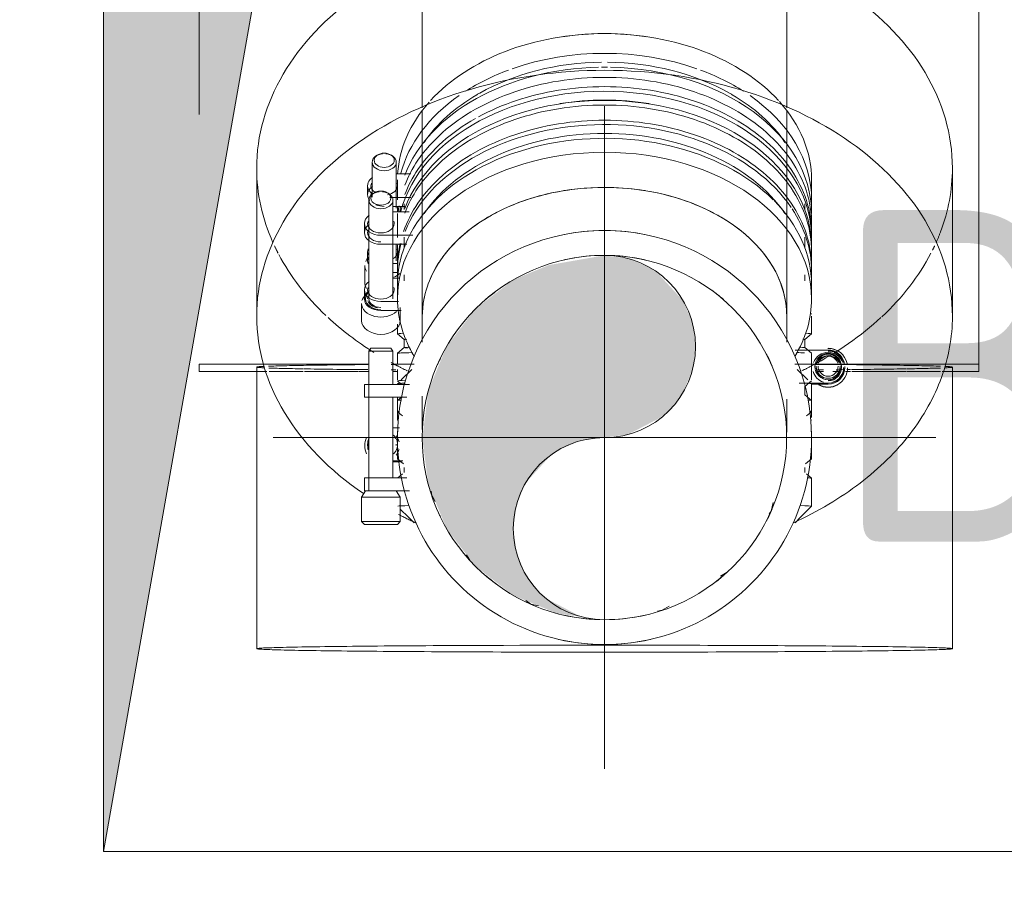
# Model space of a CAD drawing. Header units: millimetres. Extents: x 83162 to 161202, y 56220 to 105342.
# Tile 142 of 152: x 139645 to 139942, y 88984 to 89251. Entities that reach past the tile are written whole.
import ezdxf
from ezdxf import colors
from ezdxf.entities.mleader import LeaderData, LeaderLine
from ezdxf.math import Vec2, Vec3

# ---------------------------------------------------------------- set-up
doc = ezdxf.new("R2010")
doc.units = ezdxf.units.MM
doc.linetypes.add('ADSK_Осевая', pattern=[450, 250, -100, 0, -100])
doc.linetypes.add('ADSK_Штрих_ш2 п1_5', pattern=[350, 200, -150])
for name, color, linetype, lineweight in [('A-____-NOTE-TEXT', 5, 'Continuous', 9), ('A-DETL-GENF-OTLN', 7, 'Continuous', 9), ('M-EQPM-____-OTLN', 7, 'Continuous', 9), ('P-PIPE-____-CNTR', 7, 'ADSK_Осевая', 18), ('P-PIPE-____-OTLN', 7, 'Continuous', 50), ('ДЕВИ', 7, 'Continuous', 0)]:
    doc.layers.add(name, color=color, linetype=linetype, lineweight=lineweight)
doc.styles.add('GOST Common', font='GOST_Common.ttf', dxfattribs={"height": 100})
doc.styles.add('ДЕВИ', font='CS_Gost2304.shx', dxfattribs={"width": 0.8})

# ---------------------------------------------------------------- blocks, each defined once
blk = doc.blocks.new('АР_Канал вертикальный прямоугольный - ВК-3573277-ВКК_01_К3_З_ЭОМ_греющий кабель_')
at = {"layer": 'A-DETL-GENF-OTLN', "lineweight": 5, "true_color": 0xf4f4f4}
blk.add_hatch(color=7, dxfattribs=at).paths.add_polyline_path([(-300, -150), (-255, 105), (300, 150), (-300, 150), (-300, -87.24)])
at = {"layer": 'A-DETL-GENF-OTLN', "color": 254, "lineweight": 13, "true_color": 0xcccccc}
for p, q in [((-300, 150), (-300, -150)), ((-300, 150), (-300, -150)), ((-300, -150), (-255, 105)), ((-300, -150), (-255, 105)), ((-300, -150), (300, -150))]:
    blk.add_line(p, q, dxfattribs=at)
at = {"layer": 'M-EQPM-____-OTLN', "color": 254, "lineweight": 5, "true_color": 0xcccccc}
for p, q in [((-300, -150), (-300, 150)), ((300, -150), (-300, -150))]:
    blk.add_line(p, q, dxfattribs=at)
blk = doc.blocks.new('240311_Наметкина 10_РД_АР_К3_R21_rvt-1-ВКК_01_К3_З_ЭОМ_греющий кабель_')
at = {"layer": 'M-EQPM-____-OTLN', "color": 254, "lineweight": 5, "true_color": 0xcccccc}
blk.add_blockref('АР_Канал вертикальный прямоугольный - ВК-3573277-ВКК_01_К3_З_ЭОМ_греющий кабель_', (139970, 89150), dxfattribs=at)
at = {"layer": 'A-____-NOTE-TEXT', "color": 254, "lineweight": 5, "true_color": 0xcccccc, "insert": (139888.91, 89193.61), "char_height": 100, "width": 200.4219, "attachment_point": 1, "style": 'GOST Common'}
blk.add_mtext('ВК', dxfattribs=at)
blk.add_mtext('ВК', dxfattribs=at)
blk = doc.blocks.new('Соединитель Norma Rapid - Соединитель Norma Rapid-V48-ВКК_01_К3_З_ЭОМ_греющий кабель_')
at = {"layer": 'P-PIPE-____-OTLN', "color": 9, "lineweight": 9, "true_color": 0xbfbfbf}
for p, q in [((139763.07, 89145.58), (139759.9, 89142.41)), ((139882.63, 89142.41), (139879.46, 89145.58)), ((139883.77, 89132.82), (139883.77, 89141.27)), ((139758.77, 89137.22), (139758.77, 89132.82)), ((139758.77, 89132.81), (139760.26, 89131.56)), ((139882.27, 89131.56), (139883.76, 89132.81)), ((139759.43, 89127.93), (139757.4, 89127.93)), ((139758.77, 89126.92), (139758.77, 89118.62)), ((139883.77, 89118.62), (139883.77, 89126.92)), ((139748.92, 89122.59), (139748.92, 89122.52)), ((139749.77, 89122.93), (139749.77, 89122.89)), ((139749.77, 89122.65), (139749.77, 89122.61)), ((139758.4, 89122.61), (139758.4, 89123.03)), ((139758.77, 89118.61), (139760.57, 89117.1)), ((139881.96, 89117.1), (139883.76, 89118.61)), ((139757.4, 89117.93), (139760.38, 89117.93)), ((139757.4, 89117.65), (139759.92, 89117.65)), ((139760.82, 89116.01), (139760.82, 89114.45)), ((139881.71, 89114.45), (139881.71, 89116.01)), ((139760.3, 89114.01), (139758.86, 89112.81)), ((139883.76, 89112.73), (139882.24, 89114.01)), ((139883.77, 89104.27), (139883.77, 89112.72)), ((139880.45, 89100.95), (139883.76, 89104.26)), ((139759.62, 89103.42), (139762.08, 89100.95))]:
    blk.add_line(p, q, dxfattribs=at)
at = {"layer": 'P-PIPE-____-OTLN', "color": 8, "lineweight": 9, "true_color": 0x808080}
for p, q in [((139762.08, 89100.95), (139763.77, 89099.27)), ((139878.76, 89099.27), (139880.45, 89100.95))]:
    blk.add_line(p, q, dxfattribs=at)
at = {"layer": 'P-PIPE-____-OTLN', "color": 9, "lineweight": 9, "true_color": 0xbfbfbf}
for centre, major_axis, ratio, start_param, end_param in [((139821.27, 89141.27), (62.5, 0), 0.01, 2.865942, 3.141593), ((139821.27, 89141.27), (62.5, 0), 0.01, 0.01, 0.265668), ((139821.27, 89141.27), (62.5, 0), 0.01, 0, 0.01), ((139821.27, 89132.82), (62.5, 0), 0.01, 3.011136, 3.141593), ((139821.27, 89132.82), (62.5, 0), 0.01, 0, 0.130474), ((139754.77, 89122.59), (5.85, 0), 0.99995, 2.70693, 3.141593), ((139754.77, 89122.89), (5, 0), 0.99995, 2.730846, 3.141593), ((139754.77, 89122.93), (5, 0), 0.99995, 2.739214, 3.141593), ((139754.77, 89122.93), (4, 0), 0.99995, 0.523599, 0.785398), ((139754.77, 89122.65), (4, 0), 0.99995, 0.523599, 0.594487), ((139754.77, 89122.93), (4, 0), 0.99995, 0.261799, 0.523599), ((139754.77, 89122.61), (4.64, 0), 0.99995, 0.247236, 0.678058), ((139821.27, 89126.92), (62.5, 0), 0.01, 0, 0.011918), ((139754.77, 89122.59), (5.85, 0), 0.99995, 3.141593, 3.576258), ((139754.77, 89122.65), (5, 0), 0.99995, 2.879793, 3.141593), ((139754.77, 89122.61), (5, 0), 0.99995, 2.879793, 3.141593), ((139754.77, 89122.93), (5, 0), 0.99995, 3.141593, 3.403392), ((139754.77, 89122.89), (5, 0), 0.99995, 3.141593, 3.403392), ((139754.77, 89122.65), (5, 0), 0.99995, 3.141593, 3.403392), ((139754.77, 89122.61), (5, 0), 0.99995, 3.141593, 3.403392), ((139754.77, 89122.93), (4, 0), 0.99995, 5.759587, 6.283185), ((139754.77, 89122.93), (4, 0), 0.99995, 0, 0.261799), ((139754.77, 89122.93), (4, 0), 0.99995, 5.497787, 5.759587), ((139754.77, 89122.61), (4.64, 0), 0.99995, 5.605129, 6.02063), ((139821.27, 89118.62), (62.5, 0), 0.01, 0, 0.104776), ((139821.27, 89114.45), (60.45, 0), 0.01, 3.129675, 3.141593), ((139821.27, 89114.45), (60.45, 0), 0.01, 0, 0.011918), ((139821.27, 89112.72), (62.5, 0), 0.01, 0, 0.207714), ((139821.27, 89104.27), (62.5, 0), 0.01, 2.801729, 3.079882), ((139821.27, 89104.27), (62.5, 0), 0.01, 0, 0.339881)]:
    blk.add_ellipse(centre, major_axis=major_axis, ratio=ratio, start_param=start_param, end_param=end_param, dxfattribs=at)
blk = doc.blocks.new('Соединитель Norma Rapid - Соединитель Norma Rapid-V49-ВКК_01_К3_З_ЭОМ_греющий кабель_')
at = {"layer": 'P-PIPE-____-OTLN', "color": 8, "lineweight": 9, "true_color": 0x808080}
for p, q in [((139751.13, 89208.11), (139751.13, 89197.56)), ((139752.61, 89210.22), (139752.17, 89209.91)), ((139757.36, 89209.91), (139756.93, 89210.22)), ((139758.4, 89194.25), (139758.4, 89208.11)), ((139762.83, 89204.58), (139758.4, 89204.58)), ((139758.77, 89202.77), (139758.77, 89196.79)), ((139883.77, 89196.79), (139883.77, 89202.77)), ((139749.77, 89201.04), (139749.77, 89198.32)), ((139756.47, 89197.51), (139762.81, 89197.51)), ((139760.98, 89194.78), (139757.4, 89194.78)), ((139760.82, 89195.57), (139760.82, 89193.84)), ((139881.71, 89193.84), (139881.71, 89195.57)), ((139758.77, 89192.62), (139758.77, 89186.75)), ((139883.77, 89186.75), (139883.77, 89192.24)), ((139760.82, 89185.53), (139760.82, 89183.8)), ((139881.71, 89183.8), (139881.71, 89185.53)), ((139758.4, 89178.33), (139758.4, 89183.34)), ((139749.77, 89180.84), (139749.77, 89178.33)), ((139748.92, 89176.96), (139748.92, 89171.75)), ((139757.4, 89177.52), (139758.77, 89177.52)), ((139759.01, 89174.79), (139757.4, 89174.79))]:
    blk.add_line(p, q, dxfattribs=at)
at = {"layer": 'P-PIPE-____-OTLN', "lineweight": 9}
for p, q in [((139758.77, 89182.58), (139758.77, 89176.6)), ((139883.77, 89176.6), (139883.77, 89182.58))]:
    blk.add_line(p, q, dxfattribs=at)
at = {"layer": 'P-PIPE-____-OTLN', "color": 8, "lineweight": 9, "true_color": 0x808080}
for centre, major_axis, start_param, end_param in [((139821.27, 89202.77), (62.5, 0), 0.573697, 2.567895), ((139821.27, 89206.3), (57.5, 0), 1.346397, 1.795196), ((139821.27, 89196.79), (62.5, 0), 1.108778, 2.032815), ((139821.27, 89195.57), (60.45, 0), 1.585536, 2.243995), ((139821.27, 89195.57), (60.45, 0), 0.897598, 1.556057), ((139821.27, 89192.62), (62.5, 0), 1.599222, 2.875781), ((139821.27, 89196.79), (62.5, 0), 2.052748, 2.307406), ((139821.27, 89192.62), (62.5, 0), 1.55683, 1.584763), ((139821.27, 89192.62), (62.5, 0), 0, 1.542371), ((139821.27, 89196.79), (62.5, 0), 0.834186, 1.088845), ((139821.27, 89182.58), (62.5, 0), 0, 2.875783), ((139821.27, 89195.57), (60.45, 0), 2.261797, 2.692794), ((139821.27, 89186.75), (62.5, 0), 1.795198, 2.225386), ((139821.27, 89186.75), (62.5, 0), 1.346399, 1.795196), ((139821.27, 89186.75), (62.5, 0), 0.8976, 1.346397), ((139821.27, 89195.57), (60.45, 0), 0.448799, 0.879796), ((139821.27, 89202.77), (62.5, 0), 2.580949, 3.099206), ((139821.27, 89196.79), (62.5, 0), 2.349946, 2.959314), ((139821.27, 89196.79), (62.5, 0), 0, 0.791646), ((139821.27, 89202.77), (62.5, 0), 0, 0.565014), ((139821.27, 89186.75), (62.5, 0), 2.243998, 2.692794), ((139821.27, 89176.6), (62.5, 0), 1.795198, 2.243995), ((139821.27, 89176.6), (62.5, 0), 1.346399, 1.795196), ((139821.27, 89176.6), (62.5, 0), 0.8976, 1.346397), ((139821.27, 89186.75), (62.5, 0), 0.448801, 0.897598), ((139754.77, 89208.11), (3.64, 0), 1.708277, 3.141593), ((139754.77, 89208.72), (3.03, 0), 1.570796, 2.365905), ((139754.77, 89208.72), (3.03, 0), 0, 1.570796), ((139754.77, 89208.11), (3.64, 0), 0, 1.433316), ((139821.27, 89176.6), (62.5, 0), 2.243998, 2.692794), ((139821.27, 89176.6), (62.5, 0), 0.448801, 0.897598), ((139754.77, 89208.11), (3.64, 0), 3.141593, 6.283185), ((139754.77, 89208.72), (3.03, 0), 2.365905, 3.141593), ((139754.77, 89208.72), (3.03, 0), 3.141593, 4.712389), ((139754.77, 89208.72), (3.03, 0), 4.712389, 6.283185), ((139821.27, 89186.75), (62.5, 0), 2.692798, 2.875781), ((139821.27, 89186.75), (62.5, 0), 0, 0.448799), ((139754.77, 89201.04), (5, 0), 2.879793, 3.141593), ((139754.77, 89201.04), (5, 0), 2.356194, 2.879793), ((139754.77, 89201.04), (4, 0), 2.879793, 3.141593), ((139754.77, 89201.04), (4, 0), 0, 0.261799), ((139754.77, 89201.04), (5, 0), 3.141593, 3.926991), ((139754.77, 89198.32), (5, 0), 2.356194, 3.141593), ((139754.77, 89201.04), (4, 0), 3.141593, 3.926991), ((139754.77, 89198.32), (4, 0), 2.879793, 3.141593), ((139754.77, 89201.04), (4, 0), 4.974188, 6.283185), ((139754.77, 89198.32), (5, 0), 3.141593, 3.665191), ((139754.77, 89198.32), (4, 0), 3.141593, 3.403392), ((139821.27, 89176.6), (62.5, 0), 2.692798, 2.898551), ((139821.27, 89176.6), (62.5, 0), 0, 0.448799), ((139821.27, 89196.79), (62.5, 0), 6.234397, 6.283185), ((139754.77, 89198.32), (5, 0), 4.18879, 4.70748), ((139821.27, 89192.62), (62.5, 0), 3.091025, 3.129579), ((139821.27, 89186.75), (62.5, 0), 2.960317, 2.992168), ((139754.77, 89181.05), (5, 0), 2.879793, 3.141593), ((139754.77, 89181.05), (5, 0), 3.141593, 3.403392), ((139754.77, 89181.05), (4, 0), 5.497787, 6.283185), ((139754.77, 89181.05), (4, 0), 0, 0.261799), ((139821.27, 89176.6), (62.5, 0), 2.983986, 3.127644), ((139754.77, 89176.96), (5.85, 0), 2.502687, 2.847651), ((139754.77, 89178.33), (5, 0), 2.879793, 3.141593), ((139754.77, 89178.33), (5, 0), 3.141593, 3.403392), ((139754.77, 89176.96), (5.85, 0), 3.141593, 3.576303), ((139754.77, 89176.96), (5.85, 0), 5.235988, 5.650731), ((139754.77, 89171.75), (5.85, 0), 3.141593, 3.576309)]:
    blk.add_ellipse(centre, major_axis=major_axis, ratio=0.707107, start_param=start_param, end_param=end_param, dxfattribs=at)
at = {"layer": 'P-PIPE-____-OTLN', "color": 9, "lineweight": 9, "true_color": 0xbfbfbf}
for start_param, end_param in [(2.243995, 2.261797), (0.879796, 0.897598)]:
    blk.add_ellipse((139821.27, 89195.57), major_axis=(60.45, 0), ratio=0.707107, start_param=start_param, end_param=end_param, dxfattribs=at)
blk = doc.blocks.new('Соединитель Norma Rapid1 - Соединитель Norma Rapid 2-V50-ВКК_01_К3_З_ЭОМ_греющий кабель_')
at = {"layer": 'P-PIPE-____-OTLN', "color": 9, "lineweight": 9, "true_color": 0xbfbfbf}
for p, q in [((139883.77, 89156.32), (139883.77, 89161.62)), ((139758.77, 89159.26), (139758.77, 89156.32)), ((139758.77, 89156.31), (139760.83, 89154.58)), ((139760.82, 89154.59), (139760.82, 89152.14)), ((139881.71, 89154.58), (139883.76, 89156.31)), ((139881.71, 89152.14), (139881.71, 89154.59)), ((139760.83, 89152.15), (139758.77, 89150.43)), ((139888.77, 89151.43), (139878.76, 89151.43)), ((139883.76, 89150.43), (139881.71, 89152.15)), ((139758.77, 89150.42), (139758.77, 89147.11)), ((139883.77, 89147.11), (139883.77, 89150.42)), ((139758.77, 89145.58), (139758.77, 89142.41)), ((139883.77, 89142.41), (139883.77, 89145.58)), ((139885.13, 89146.53), (139885.13, 89146.11)), ((139892.4, 89146.11), (139892.4, 89146.53)), ((139893.77, 89146.39), (139893.77, 89146.43)), ((139893.77, 89146.11), (139893.77, 89146.15)), ((139894.62, 89146.02), (139894.62, 89146.09)), ((139758.77, 89142.11), (139760.01, 89141.07)), ((139880.02, 89141.43), (139888.77, 89141.43)), ((139881.71, 89140.39), (139883.76, 89142.11)), ((139881.71, 89137.95), (139881.71, 89140.39)), ((139883.77, 89141.15), (139888.77, 89141.15)), ((139759.95, 89137.22), (139758.77, 89136.23)), ((139883.76, 89136.23), (139881.71, 89137.95)), ((139758.77, 89136.22), (139758.77, 89130.27)), ((139883.77, 89131.01), (139883.77, 89136.22))]:
    blk.add_line(p, q, dxfattribs=at)
at = {"layer": 'P-PIPE-____-OTLN', "color": 254, "lineweight": 9, "true_color": 0xdfdfdf}
blk.add_line((139883.77, 89145.58), (139883.77, 89147.1), dxfattribs=at)
at = {"layer": 'P-PIPE-____-OTLN', "color": 9, "lineweight": 9, "true_color": 0xbfbfbf}
for centre, major_axis, ratio, start_param, end_param in [((139821.27, 89162.27), (62.5, 0), 0.01, 0, 0.114865), ((139821.27, 89156.32), (62.5, 0), 0.01, 2.896684, 3.141593), ((139821.27, 89154.59), (60.45, 0), 0.01, 2.978639, 3.141593), ((139821.27, 89154.59), (60.45, 0), 0.01, 0, 0.1425), ((139821.27, 89156.32), (62.5, 0), 0.01, 0, 0.244908), ((139821.27, 89152.14), (60.45, 0), 0.01, 2.934341, 3.141593), ((139821.27, 89152.14), (60.45, 0), 0.01, 3.141593, 3.318184), ((139821.27, 89152.14), (60.45, 0), 0.01, 0, 0.207249), ((139888.77, 89146.02), (5.85, 0), 0.99995, 1.141556, 1.585795), ((139888.77, 89146.09), (5.85, 0), 0.99995, 0.210207, 1.570796), ((139888.77, 89146.43), (5, 0), 0.99995, 0.261799, 1.570796), ((139888.77, 89146.39), (5, 0), 0.99995, 0.261799, 1.570796), ((139888.77, 89146.15), (5, 0), 0.99995, 0.261799, 1.570796), ((139821.27, 89150.42), (62.5, 0), 0.01, 2.75889, 3.141593), ((139821.27, 89150.42), (62.5, 0), 0.01, 0.26564, 0.382699), ((139888.77, 89146.11), (4.64, 0), 0.99995, 0.337841, 2.803751), ((139888.77, 89146.43), (4, 0), 0.99995, 0.261799, 2.879793), ((139888.77, 89146.53), (3.64, 0), 0.99995, 0.249053, 2.892539), ((139888.77, 89146.11), (3.64, 0), 0.99995, 0.430964, 2.710628), ((139888.77, 89146.54), (3.03, 0), 0.99995, 0.294569, 2.847024), ((139888.77, 89146.15), (4, 0), 0.99995, 0.261799, 2.094395), ((139888.77, 89146.39), (4, 0), 0.99995, 0.261799, 1.832596), ((139888.77, 89146.11), (5, 0), 0.99995, 0.261799, 1.570796), ((139888.77, 89146.11), (4, 0), 0.99995, 0.261799, 1.308997), ((139888.77, 89146.43), (4, 0), 0.99995, 3.141593, 6.283185), ((139888.77, 89146.53), (3.64, 0), 0.99995, 3.141593, 6.283185), ((139888.77, 89146.11), (3.64, 0), 0.99995, 3.141593, 6.283185), ((139888.77, 89146.54), (3.03, 0), 0.99995, 3.141593, 6.283185), ((139888.77, 89146.09), (5.85, 0), 0.99995, 4.18879, 6.283185), ((139888.77, 89146.43), (5, 0), 0.99995, 4.712389, 6.283185), ((139888.77, 89146.39), (4, 0), 0.99995, 4.712389, 6.283185), ((139888.77, 89146.39), (5, 0), 0.99995, 4.712389, 6.283185), ((139888.77, 89146.15), (4, 0), 0.99995, 4.712389, 6.283185), ((139888.77, 89146.15), (5, 0), 0.99995, 4.712389, 6.283185), ((139888.77, 89146.11), (5, 0), 0.99995, 4.712389, 6.283185), ((139888.77, 89146.11), (4, 0), 0.99995, 4.974188, 6.283185), ((139888.77, 89146.11), (4.64, 0), 0.99995, 5.030151, 6.283185), ((139821.27, 89142.12), (62.5, 0), 0.01, 2.855653, 3.141593), ((139888.77, 89146.11), (4.64, 0), 0.99995, 3.404148, 4.394627), ((139888.77, 89146.02), (5.85, 0), 0.99995, 4.18879, 5.235988), ((139821.27, 89136.22), (62.5, 0), 0.01, 2.947382, 3.141593), ((139821.27, 89136.22), (62.5, 0), 0.01, 0, 0.194228), ((139821.27, 89130.27), (62.5, 0), 0.01, 3.053717, 3.141593), ((139821.27, 89130.27), (62.5, 0), 0.01, 0, 0.087892)]:
    blk.add_ellipse(centre, major_axis=major_axis, ratio=ratio, start_param=start_param, end_param=end_param, dxfattribs=at)
at = {"layer": 'P-PIPE-____-OTLN', "color": 254, "lineweight": 9, "true_color": 0xdfdfdf}
for centre, start_param, end_param in [((139888.77, 89146.43), 2.879793, 3.141593), ((139888.77, 89146.43), 0, 0.261799), ((139888.77, 89146.39), 0, 0.261799), ((139888.77, 89146.15), 0, 0.261799)]:
    blk.add_ellipse(centre, major_axis=(4, 0), ratio=0.99995, start_param=start_param, end_param=end_param, dxfattribs=at)
blk = doc.blocks.new('ВК_Чугун_Безраструбная_Отвод - SML-V281-ВКК_01_К3_З_ЭОМ_греющий кабель_')
at = {"layer": 'P-PIPE-____-OTLN', "color": 136, "lineweight": 9, "true_color": 0x008080}
for p, q in [((139766.27, 89153.77), (139766.27, 89161.62)), ((139876.27, 89161.62), (139876.27, 89153.77)), ((139780.6, 89087.99), (139779.62, 89089.65)), ((139858.29, 89084.34), (139856.27, 89083.15))]:
    blk.add_line(p, q, dxfattribs=at)
at = {"layer": 'P-PIPE-____-OTLN', "color": 136, "lineweight": 9, "true_color": 0x008080, "flags": 128}
for points in [[(139766.27, 89127.43), (139766.27, 89129.74), (139766.27, 89137.5)], [(139876.27, 89136.55), (139876.27, 89128.4), (139876.27, 89126.62)], [(139770.18, 89105.74), (139769.1, 89107.59), (139768.89, 89108.85)], [(139872.12, 89105.37), (139871.57, 89102.78), (139870.99, 89101.97)], [(139801.32, 89074.22), (139799.03, 89074.71), (139797.52, 89075.8)], [(139840.81, 89074.09), (139838.69, 89072.85), (139837.24, 89072.61)]]:
    blk.add_lwpolyline(points, dxfattribs=at)
at = {"layer": 'P-PIPE-____-OTLN', "color": 136, "lineweight": 9, "true_color": 0x008080}
for major_axis, start_param, end_param in [((55, 0), 1.832598, 2.094395), ((55, 0), 1.570799, 1.832596), ((-55, 0), 4.450592, 4.712389), ((55, 0), 1.0472, 1.308997), ((55, 0), 2.094397, 2.356195), ((55, 0), 0.7854, 1.047197), ((55, 0), 2.356197, 2.617994), ((55, 0), 0.523601, 0.785398), ((55, 0), 2.617996, 2.733875), ((55, 0), 0.261802, 0.523599), ((55, 0), 2.735577, 2.879793), ((-55, 0), 6.021388, 6.283188), ((55, 0), 0.000002, 0.261799)]:
    blk.add_ellipse((139821.27, 89161.62), major_axis=major_axis, ratio=0.707107, start_param=start_param, end_param=end_param, dxfattribs=at)
blk = doc.blocks.new('Соединитель Norma Rapid1 - Соединитель Norma Rapid 2-V282-ВКК_01_К3_З_ЭОМ_греющий кабель_')
at = {"layer": 'P-PIPE-____-OTLN', "color": 8, "lineweight": 9, "true_color": 0x808080}
for p, q in [((139751.61, 89198.78), (139751.17, 89198.47)), ((139756.36, 89198.47), (139755.93, 89198.78)), ((139750.13, 89196.66), (139750.13, 89166.88)), ((139757.4, 89166.88), (139757.4, 89196.66)), ((139762.31, 89193.13), (139757.4, 89193.13)), ((139748.77, 89189.6), (139748.77, 89186.87)), ((139758.77, 89189.55), (139758.77, 89185.35)), ((139883.77, 89185.35), (139883.77, 89189.55)), ((139753.77, 89186.06), (139763.44, 89186.06)), ((139761.55, 89183.34), (139753.77, 89183.34)), ((139759.42, 89173.14), (139757.4, 89173.14)), ((139748.77, 89169.61), (139748.77, 89166.88)), ((139750.15, 89168.93), (139749.2, 89168.1)), ((139753.77, 89166.07), (139759.04, 89166.07)), ((139747.92, 89165.51), (139747.92, 89160.3)), ((139759.92, 89163.35), (139753.77, 89163.35)), ((139759.62, 89160.3), (139759.62, 89164.29))]:
    blk.add_line(p, q, dxfattribs=at)
at = {"layer": 'P-PIPE-____-OTLN', "lineweight": 9}
for p, q in [((139760.82, 89184.13), (139760.82, 89182.4)), ((139881.71, 89182.4), (139881.71, 89184.13)), ((139758.77, 89181.18), (139758.77, 89175.31)), ((139883.77, 89175.31), (139883.77, 89181.18)), ((139760.82, 89174.09), (139760.82, 89172.36)), ((139881.71, 89172.36), (139881.71, 89174.09)), ((139758.77, 89171.14), (139758.77, 89166.93)), ((139883.77, 89166.93), (139883.77, 89171.14))]:
    blk.add_line(p, q, dxfattribs=at)
at = {"layer": 'P-PIPE-____-OTLN', "color": 8, "lineweight": 9, "true_color": 0x808080}
for centre, major_axis, start_param, end_param in [((139821.27, 89185.35), (62.5, 0), 0.000002, 2.959316), ((139821.27, 89189.55), (62.5, 0), 1.795198, 2.243995), ((139821.27, 89189.55), (62.5, 0), 1.346399, 1.795196), ((139821.27, 89189.55), (62.5, 0), 0.8976, 1.346397), ((139821.27, 89181.18), (62.5, 0), 1.346399, 1.795196), ((139821.27, 89184.13), (60.45, 0), 1.346399, 1.795196), ((139821.27, 89189.55), (62.5, 0), 2.243997, 2.692794), ((139821.27, 89181.18), (62.5, 0), 1.795198, 2.243995), ((139821.27, 89181.18), (62.5, 0), 0.8976, 1.346397), ((139821.27, 89189.55), (62.5, 0), 0.448801, 0.897597), ((139821.27, 89175.31), (62.5, 0), 0.448801, 2.868181), ((139821.27, 89171.14), (62.5, 0), 0.619243, 3.141593), ((139821.27, 89174.09), (60.45, 0), 0.448801, 2.692796), ((139821.27, 89181.18), (62.5, 0), 2.243997, 2.692794), ((139821.27, 89181.18), (62.5, 0), 0.448801, 0.897597), ((139821.27, 89166.93), (62.5, 0), 0.000002, 3.141593), ((139821.27, 89189.55), (62.5, 0), 2.692796, 2.875781), ((139821.27, 89189.55), (62.5, 0), 0.000002, 0.448797), ((139753.77, 89196.66), (3.64, 0), 1.708276, 3.14159), ((139753.77, 89197.28), (3.03, 0), 6.283183, 9.424776), ((139753.77, 89196.66), (3.64, 0), 0, 1.433315), ((139821.27, 89181.18), (62.5, 0), 2.692796, 2.875783), ((139821.27, 89181.18), (62.5, 0), 0.000002, 0.448797), ((139753.77, 89196.66), (3.64, 0), 3.141593, 6.283183), ((139753.77, 89197.28), (3.03, 0), 3.14159, 6.283183), ((139821.27, 89171.14), (62.5, 0), 0.000002, 0.611865), ((139821.27, 89189.55), (62.5, 0), 3.019279, 3.057834), ((139821.27, 89175.31), (62.5, 0), 0.000002, 0.437751), ((139753.77, 89189.6), (5, 0), 2.356192, 3.14159), ((139753.77, 89189.6), (4, 0), 2.879791, 3.14159), ((139753.77, 89189.6), (4, 0), 0, 0.261797), ((139753.77, 89189.6), (5, 0), 3.141593, 4.712387), ((139753.77, 89186.87), (5, 0), 2.356192, 3.14159), ((139753.77, 89186.87), (5, 0), 3.141593, 4.712387), ((139753.77, 89189.6), (4, 0), 3.141593, 6.283183), ((139753.77, 89186.87), (4, 0), 2.879791, 3.14159), ((139753.77, 89186.87), (4, 0), 3.141593, 4.712387), ((139821.27, 89185.35), (62.5, 0), 6.250822, 6.283185), ((139821.27, 89175.31), (62.5, 0), 2.953616, 3.141593), ((139821.27, 89181.18), (62.5, 0), 3.091027, 3.141593), ((139821.27, 89175.31), (62.5, 0), 3.141595, 3.190383), ((139821.27, 89175.31), (62.5, 0), 6.234398, 6.283185), ((139753.77, 89169.61), (5, 0), 2.356192, 3.14159), ((139753.77, 89169.61), (5, 0), 3.141593, 4.712387), ((139753.77, 89166.88), (5, 0), 2.356192, 3.14159), ((139753.77, 89169.61), (4, 0), 2.879791, 3.14159), ((139753.77, 89169.61), (4, 0), 3.141593, 6.283183), ((139753.77, 89169.61), (4, 0), 0, 0.261797), ((139753.77, 89165.51), (5.85, 0), 2.466628, 2.940643), ((139753.77, 89166.88), (5, 0), 3.141593, 4.712387), ((139753.77, 89166.88), (4.64, 0), 2.476448, 3.14159), ((139753.77, 89166.88), (4.64, 0), 3.14159, 4.712386), ((139753.77, 89166.88), (4, 0), 2.879791, 3.14159), ((139753.77, 89166.88), (4, 0), 3.356825, 4.450587), ((139753.77, 89166.88), (3.64, 0), 3.141593, 4.712385), ((139821.27, 89166.93), (62.5, 0), 3.141595, 3.547941), ((139821.27, 89166.93), (62.5, 0), 5.876823, 6.283185), ((139753.77, 89165.51), (5.85, 0), 3.141593, 5.650728), ((139753.77, 89160.3), (5.85, 0), 3.141593, 6.283183)]:
    blk.add_ellipse(centre, major_axis=major_axis, ratio=0.707107, start_param=start_param, end_param=end_param, dxfattribs=at)
at = {"layer": 'P-PIPE-____-OTLN', "lineweight": 9}
for start_param, end_param in [(1.762849, 1.795198), (1.346399, 1.378751), (2.202621, 2.279105), (0.862491, 0.938976), (2.692796, 2.737772), (0.434707, 0.448801)]:
    blk.add_ellipse((139821.27, 89161.62), major_axis=(55, 0), ratio=0.707107, start_param=start_param, end_param=end_param, dxfattribs=at)
blk = doc.blocks.new('Соединитель Norma Rapid1 - Соединитель Norma Rapid 2-V283-ВКК_01_К3_З_ЭОМ_греющий кабель_')
at = {"layer": 'P-PIPE-____-OTLN', "lineweight": 9}
for p, q in [((139750.74, 89151.94), (139750.13, 89151.07)), ((139756.8, 89151.94), (139750.74, 89151.94)), ((139750.74, 89151.94), (139756.8, 89151.94)), ((139757.4, 89151.07), (139756.8, 89151.94)), ((139750.13, 89151.07), (139750.13, 89108.95)), ((139750.13, 89151.07), (139757.4, 89151.07)), ((139757.4, 89141.07), (139757.4, 89151.07)), ((139748.77, 89141.07), (139748.77, 89137.22)), ((139748.77, 89141.07), (139753.77, 89141.07)), ((139750.23, 89141.07), (139748.77, 89141.07)), ((139749.77, 89141.07), (139749.9, 89141.07)), ((139753.77, 89141.07), (139749.77, 89141.07)), ((139753.77, 89141.07), (139762.43, 89141.07)), ((139748.77, 89137.22), (139750.23, 89137.22)), ((139753.77, 89137.22), (139748.77, 89137.22)), ((139749.77, 89137.22), (139753.77, 89137.22)), ((139749.9, 89137.22), (139749.77, 89137.22)), ((139761.55, 89137.22), (139753.77, 89137.22)), ((139757.4, 89112.81), (139757.4, 89137.22)), ((139748.77, 89112.81), (139748.77, 89108.95)), ((139748.77, 89112.81), (139753.77, 89112.81)), ((139750.23, 89112.81), (139748.77, 89112.81)), ((139749.77, 89112.81), (139749.9, 89112.81)), ((139753.77, 89112.81), (139749.77, 89112.81)), ((139753.77, 89112.81), (139761.55, 89112.81)), ((139749.13, 89108.95), (139747.92, 89107.01)), ((139747.92, 89107.01), (139747.92, 89099.65)), ((139747.92, 89107.01), (139759.62, 89107.01)), ((139753.77, 89108.95), (139748.77, 89108.95)), ((139749.13, 89108.95), (139753.77, 89108.95)), ((139749.9, 89108.95), (139752.73, 89108.95)), ((139762.43, 89108.95), (139753.77, 89108.95)), ((139759.62, 89107.01), (139758.41, 89108.95)), ((139759.62, 89099.65), (139759.62, 89107.01)), ((139747.92, 89099.65), (139748.77, 89098.79)), ((139747.92, 89099.65), (139759.62, 89099.65)), ((139758.77, 89098.79), (139748.77, 89098.79)), ((139748.77, 89098.79), (139758.77, 89098.79)), ((139758.77, 89098.79), (139759.62, 89099.65))]:
    blk.add_line(p, q, dxfattribs=at)
for radius, start, end in [(62.5, 0.0001, 180.0001), (62.5, 77.143, 102.8572), (62.5, 77.143, 102.8572), (62.5, 77.143, 102.8572), (62.5, 77.143, 102.8572), (62.5, 77.143, 102.8572), (55, 77.143, 102.8572), (55, 126.2723, 130.5225), (55, 49.271, 53.9715), (55, 154.2858, 156.4984), (55, 23.051, 27.3259), (62.5, 180.0001, 0.0001), (55, 203.5611, 205.7144), (55, 332.7101, 336.8899), (55, 229.5632, 233.6271), (55, 306.1294, 310.6437), (55, 257.143, 282.8572), (62.5, 257.143, 282.8572), (62.5, 257.143, 282.8572), (62.5, 257.143, 282.8572), (62.5, 257.143, 282.8572), (62.5, 257.143, 282.8572)]:
    blk.add_arc((139821.27, 89125.01), radius, start, end, dxfattribs=at)

msp = doc.modelspace()

# ---------------------------------------------------------------- hatches: boundary and pattern name
at = {"layer": 'P-PIPE-____-OTLN', "true_color": 0x007f00}
msp.add_hatch(color=96, dxfattribs=at).paths.add_polyline_path([(139814.11, 89070.94), (139804.44, 89076.01), (139801.78, 89078.05), (139797.41, 89083.75), (139794.67, 89090.38), (139793.73, 89097.5), (139794.67, 89104.62), (139797.41, 89111.25), (139804.44, 89118.99), (139807.48, 89121.32), (139814.11, 89124.06), (139828.35, 89125.94), (139837.72, 89130.79), (139840.67, 89133.05), (139845.04, 89138.75), (139847.82, 89145.58), (139848.73, 89152.5), (139847.79, 89159.62), (139845.02, 89166.28), (139837.72, 89174.21), (139834.98, 89176.32), (139828.35, 89179.06), (139821.23, 89180), (139804.44, 89177.07), (139793.73, 89172.63), (139782.34, 89163.89), (139773.6, 89152.5), (139768.1, 89139.24), (139766.25, 89124.87), (139768.1, 89110.76), (139773.6, 89097.5), (139782.34, 89086.11), (139793.73, 89077.37), (139806.99, 89071.87)])

# ---------------------------------------------------------------- linework, layer by layer
at = {"layer": 'P-PIPE-____-CNTR', "color": 136, "lineweight": 9, "true_color": 0x008080}
for p, q in [((139821.23, 89025), (139821.23, 89225)), ((139721.23, 89125), (139921.23, 89125)), ((139821.23, 89125), (139821.27, 89125.01))]:
    msp.add_line(p, q, dxfattribs=at)
at = {"layer": 'P-PIPE-____-OTLN', "color": 136, "linetype": 'ADSK_Штрих_ш2 п1_5', "lineweight": 9, "true_color": 0x008080}
for p, q in [((139698.92, 89422.51), (139698.92, 89147.11)), ((139934.27, 89147.11), (139934.27, 89422.51)), ((139716.27, 89206.3), (139716.27, 89161.62)), ((139926.27, 89161.62), (139926.27, 89206.3)), ((139698.92, 89147.11), (139698.92, 89144.96)), ((139716.27, 89146.27), (139716.27, 89061.27)), ((139926.27, 89061.27), (139926.27, 89146.27)), ((139934.27, 89144.96), (139934.27, 89147.11)), ((139698.92, 89144.96), (139719.37, 89144.96)), ((139923.16, 89144.96), (139934.27, 89144.96))]:
    msp.add_line(p, q, dxfattribs=at)
at = {"layer": 'P-PIPE-____-OTLN', "color": 123, "linetype": 'ADSK_Штрих_ш2 п1_5', "lineweight": 9, "true_color": 0x80bfbf}
for p, q in [((139698.92, 89422.51), (139698.92, 89144.96)), ((139934.27, 89144.96), (139934.27, 89422.51)), ((139698.92, 89147.11), (139750.13, 89147.11)), ((139757.4, 89147.11), (139759.36, 89147.11)), ((139883.17, 89147.11), (139934.27, 89147.11))]:
    msp.add_line(p, q, dxfattribs=at)
at = {"layer": 'P-PIPE-____-OTLN', "color": 254, "lineweight": 9, "true_color": 0xbfdfdf}
for p, q in [((139766.27, 89269.24), (139766.27, 89232.73)), ((139876.27, 89232.73), (139876.27, 89269.24))]:
    msp.add_line(p, q, dxfattribs=at)
at = {"layer": 'P-PIPE-____-OTLN', "color": 123, "lineweight": 9, "true_color": 0x80bfbf}
for p, q in [((139766.27, 89232.73), (139766.27, 89224.57)), ((139876.27, 89224.57), (139876.27, 89232.73)), ((139766.27, 89223.62), (139766.27, 89206.3)), ((139876.27, 89206.3), (139876.27, 89223.62))]:
    msp.add_line(p, q, dxfattribs=at)
at = {"layer": 'P-PIPE-____-OTLN', "color": 136, "lineweight": 9, "true_color": 0x008080}
for p, q in [((139766.27, 89206.3), (139766.27, 89161.62)), ((139876.27, 89161.62), (139876.27, 89206.3))]:
    msp.add_line(p, q, dxfattribs=at)
at = {"layer": 'P-PIPE-____-OTLN', "color": 254, "linetype": 'ADSK_Штрих_ш2 п1_5', "lineweight": 9, "true_color": 0xbfdfdf}
for p, q in [((139922.69, 89187.09), (139922.65, 89186.98)), ((139759.36, 89147.11), (139763.81, 89147.11)), ((139878.72, 89147.11), (139883.17, 89147.11)), ((139720.04, 89144.96), (139730.33, 89144.96)), ((139730.7, 89144.96), (139747.02, 89144.96)), ((139747.22, 89144.96), (139750.13, 89144.96)), ((139757.4, 89144.96), (139758.77, 89144.96)), ((139885.28, 89144.96), (139887.32, 89144.96)), ((139890.21, 89144.96), (139892.25, 89144.96)), ((139893.96, 89144.96), (139895.51, 89144.96)), ((139895.92, 89144.96), (139912.2, 89144.96)), ((139912.43, 89144.96), (139922.69, 89144.96))]:
    msp.add_line(p, q, dxfattribs=at)
at = {"layer": 'P-PIPE-____-OTLN', "color": 136, "lineweight": 9, "true_color": 0x008080}
for centre, radius, start, end in [((139821.23, 89125), 55, 0, 180), ((139821.23, 89152.5), 27.5, 270, 90), ((139821.23, 89125), 55, 180, 0), ((139821.23, 89097.5), 27.5, 90, 270)]:
    msp.add_arc(centre, radius, start, end, dxfattribs=at)
at = {"layer": 'P-PIPE-____-OTLN', "color": 136, "linetype": 'ADSK_Штрих_ш2 п1_5', "lineweight": 9, "true_color": 0x008080}
for centre, ratio, start_param, end_param in [((139821.27, 89206.3), 0.707107, 1.570796, 3.141593), ((139821.27, 89206.3), 0.707107, 0, 1.570796), ((139821.27, 89161.62), 0.707107, 1.570796, 3.141593), ((139821.27, 89161.62), 0.707107, 0, 1.570796), ((139821.27, 89161.62), 0.707107, 3.141593, 3.946905), ((139821.27, 89161.62), 0.707107, 5.286559, 6.283185), ((139821.27, 89146.27), 0.01, 2.935313, 3.141593), ((139821.27, 89146.27), 0.01, 0, 0.20628), ((139821.27, 89161.62), 0.707107, 4.078647, 4.138216), ((139821.27, 89061.27), 0.01, 1.570796, 3.141593), ((139821.27, 89061.27), 0.01, 0, 1.570796), ((139821.27, 89061.27), 0.01, 3.141593, 4.712389), ((139821.27, 89061.27), 0.01, 4.712389, 6.283185)]:
    msp.add_ellipse(centre, major_axis=(105, 0), ratio=ratio, start_param=start_param, end_param=end_param, dxfattribs=at)
at = {"layer": 'P-PIPE-____-OTLN', "color": 123, "linetype": 'ADSK_Штрих_ш2 п1_5', "lineweight": 9, "true_color": 0x80bfbf}
for centre, ratio, start_param, end_param in [((139821.27, 89206.3), 0.707107, 3.141593, 3.449043), ((139821.27, 89206.3), 0.707107, 6.021386, 6.283185), ((139821.27, 89206.3), 0.707107, 5.975735, 6.019952), ((139821.27, 89206.3), 0.707107, 3.462686, 3.494694), ((139821.27, 89206.3), 0.707107, 5.943455, 5.962092), ((139821.27, 89206.3), 0.707107, 3.49996, 3.783787), ((139821.27, 89206.3), 0.707107, 5.635038, 5.930084), ((139821.27, 89206.3), 0.707107, 3.793811, 3.987666), ((139821.27, 89206.3), 0.707107, 5.349221, 5.630967), ((139821.27, 89146.27), 0.01, 3.141593, 3.35379), ((139821.27, 89146.27), 0.01, 2.318761, 2.879793), ((139821.27, 89206.3), 0.707107, 4.051987, 4.075557), ((139821.27, 89146.27), 0.01, 2.153983, 2.231198), ((139821.27, 89146.27), 0.01, 0.261799, 0.987613), ((139821.27, 89146.27), 0.01, 6.070988, 6.283185)]:
    msp.add_ellipse(centre, major_axis=(105, 0), ratio=ratio, start_param=start_param, end_param=end_param, dxfattribs=at)
at = {"layer": 'P-PIPE-____-OTLN', "color": 136, "lineweight": 9, "true_color": 0x008080}
for major_axis, start_param, end_param in [((55, 0), 1.570796, 2.733876), ((-55, 0), 3.141595, 4.712389), ((55, 0), 2.735577, 3.141593)]:
    msp.add_ellipse((139821.27, 89161.62), major_axis=major_axis, ratio=0.707107, start_param=start_param, end_param=end_param, dxfattribs=at)
at = {"layer": 'P-PIPE-____-OTLN', "color": 254, "linetype": 'ADSK_Штрих_ш2 п1_5', "lineweight": 9, "true_color": 0xbfdfdf}
for centre, ratio, start_param, end_param in [((139821.27, 89146.27), 0.01, 3.405076, 3.665191), ((139821.27, 89146.27), 0.01, 3.668442, 3.964424), ((139821.27, 89146.27), 0.01, 4.051987, 4.068402), ((139821.27, 89206.3), 0.707107, 4.075557, 4.109477), ((139821.27, 89206.3), 0.707107, 5.315301, 5.349221), ((139821.27, 89146.27), 0.01, 5.369976, 5.393095), ((139821.27, 89146.27), 0.01, 5.44041, 5.465165), ((139821.27, 89146.27), 0.01, 5.483037, 5.497787), ((139821.27, 89146.27), 0.01, 5.502337, 5.759587), ((139821.27, 89146.27), 0.01, 5.762801, 6.021386)]:
    msp.add_ellipse(centre, major_axis=(105, 0), ratio=ratio, start_param=start_param, end_param=end_param, dxfattribs=at)

# ---------------------------------------------------------------- block references
at = {"lineweight": 5}
msp.add_blockref('240311_Наметкина 10_РД_АР_К3_R21_rvt-1-ВКК_01_К3_З_ЭОМ_греющий кабель_', (0, 0), dxfattribs=at)
at = {"layer": 'P-PIPE-____-OTLN', "color": 8, "lineweight": 9, "true_color": 0x808080}
for name in ['Соединитель Norma Rapid - Соединитель Norma Rapid-V49-ВКК_01_К3_З_ЭОМ_греющий кабель_', 'Соединитель Norma Rapid1 - Соединитель Norma Rapid 2-V282-ВКК_01_К3_З_ЭОМ_греющий кабель_']:
    msp.add_blockref(name, (0, 0), dxfattribs=at)
at = {"layer": 'P-PIPE-____-OTLN', "color": 136, "lineweight": 9, "true_color": 0x008080}
msp.add_blockref('ВК_Чугун_Безраструбная_Отвод - SML-V281-ВКК_01_К3_З_ЭОМ_греющий кабель_', (0, 0), dxfattribs=at)
at = {"layer": 'P-PIPE-____-OTLN', "lineweight": 9}
msp.add_blockref('Соединитель Norma Rapid1 - Соединитель Norma Rapid 2-V283-ВКК_01_К3_З_ЭОМ_греющий кабель_', (0, 0), dxfattribs=at)
at = {"layer": 'P-PIPE-____-OTLN', "color": 9, "lineweight": 9, "true_color": 0xbfbfbf}
for name in ['Соединитель Norma Rapid1 - Соединитель Norma Rapid 2-V50-ВКК_01_К3_З_ЭОМ_греющий кабель_', 'Соединитель Norma Rapid - Соединитель Norma Rapid-V48-ВКК_01_К3_З_ЭОМ_греющий кабель_']:
    msp.add_blockref(name, (0, 0), dxfattribs=at)

# ---------------------------------------------------------------- leaders
at = {"layer": 'ДЕВИ', "color": 7}
ml = msp.add_multileader_mtext('Standard', dxfattribs=at)
ml.set_content('{\\C7;ГК3.18\\PЭлектроподогрев трубы\\PДЕВИ Iceguard-18  9м  162Вт. 230В \\PУчасток 18.}', color=5, style='ДЕВИ')
ml.set_leader_properties()
ml.build(insert=Vec2(0, 0))
ml.multileader.update_dxf_attribs({"text_left_attachment_type": 5, "text_right_attachment_type": 5, "dogleg_length": 1, "arrow_head_size": 50})
ctx = ml.context
ctx.base_point, ctx.char_height, ctx.arrow_head_size, ctx.landing_gap_size, ctx.plane_origin = Vec3(142988.06, 85437.34), 200, 50, 0, Vec3(154576.9, 96502.15)
ctx.left_attachment, ctx.right_attachment = 5, 5
notes = []
notes.append((ctx, [(1, (1, 1, 0), (142987.06, 85437.34), (1, 0), 1, [(0, [(139803.91, 90050.83)], 0, [])])]))
ctx.mtext.insert, ctx.mtext.width, ctx.mtext.flow_direction = Vec3(142988.06, 86677.34), 5715.1114, 5
for ctx, leaders in notes:
    for number, flags, end, landing, length, lines in leaders:
        leader = LeaderData()
        leader.index, (leader.has_last_leader_line, leader.has_dogleg_vector, leader.attachment_direction) = number, flags
        leader.last_leader_point, leader.dogleg_vector, leader.dogleg_length = Vec3(end), Vec3(landing), length
        for number, points, colour, breaks in lines:
            line = LeaderLine()
            line.index, line.vertices, line.color, line.breaks = number, Vec3.list(points), colors.encode_raw_color(colour), breaks
            leader.lines.append(line)
        ctx.leaders.append(leader)

doc.saveas('drawing.dxf')
